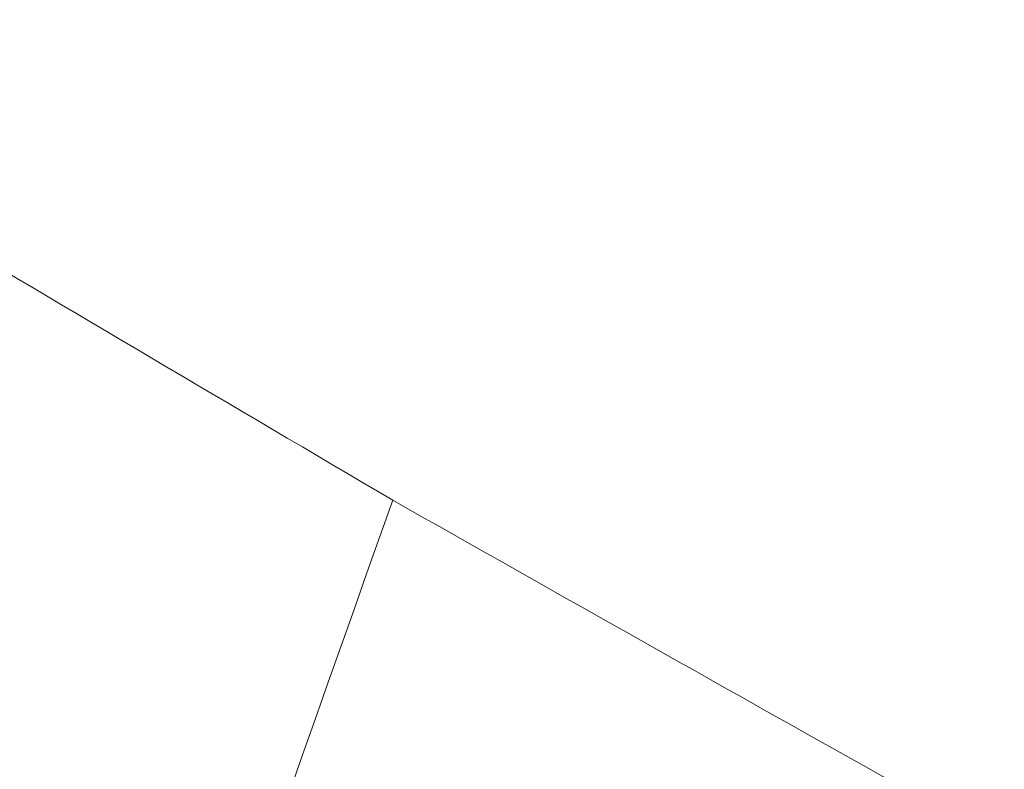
# Model space of a CAD drawing. Header units: millimetres. Extents: x 8 to 587, y 12 to 540.
# Tile 64 of 256: x 525.99 to 526.261, y 122.305 to 122.511. Entities that reach past the tile are written whole.
import ezdxf

# ---------------------------------------------------------------- set-up
doc = ezdxf.new("R2010")
doc.units = ezdxf.units.MM

msp = doc.modelspace()

# ---------------------------------------------------------------- linework, layer by layer
at = {"color": 252, "linetype": 'Continuous', "lineweight": 0}
for points, knots in [([(521.08296, 129.38962), (521.08843, 129.35243), (521.09937, 129.27796), (521.12067, 129.1592), (521.14537, 129.03609), (521.17073, 128.92207), (521.1954, 128.81912), (521.22183, 128.71459), (521.25421, 128.59407), (521.29343, 128.45728), (521.33552, 128.31886), (521.38566, 128.16275), (521.43932, 128.00542), (521.49625, 127.84758), (521.54955, 127.70633), (521.60526, 127.56487), (521.66332, 127.4235), (521.7341, 127.25793), (521.8185, 127.06994), (521.9191, 126.85817), (522.02512, 126.647), (522.13652, 126.43692), (522.25213, 126.2301), (522.37164, 126.02707), (522.49538, 125.82716), (522.62272, 125.63133), (522.75367, 125.43945), (522.88201, 125.26005), (523.00724, 125.09243), (523.14258, 124.91833), (523.29458, 124.73153), (523.46406, 124.53365), (523.63763, 124.34096), (523.81522, 124.1534), (523.99678, 123.97093), (524.18214, 123.79357), (524.37126, 123.62126), (524.56409, 123.45399), (524.79271, 123.26517), (525.04151, 123.07201), (525.31139, 122.87624), (525.56774, 122.70182), (525.82798, 122.53504), (526.00464, 122.431), (526.09304, 122.37893)], [0, 0, 0, 0, 0.01517, 0.030373, 0.045577, 0.060749, 0.071134, 0.081519, 0.09664, 0.111786, 0.126935, 0.142061, 0.162608, 0.177864, 0.193128, 0.208386, 0.22389, 0.239395, 0.262976, 0.286559, 0.311137, 0.335843, 0.36055, 0.385588, 0.410627, 0.435958, 0.461291, 0.486691, 0.5089, 0.531109, 0.560868, 0.590634, 0.620395, 0.650546, 0.680703, 0.710855, 0.741357, 0.771864, 0.802367, 0.848252, 0.886127, 0.924065, 0.962002, 1, 1, 1, 1]), ([(526.09304, 122.37893), (526.18572, 122.32652), (526.3711, 122.22169), (526.65391, 122.07631), (526.93987, 121.93989), (527.22982, 121.81318), (527.52344, 121.69631), (527.81913, 121.59033), (528.11579, 121.49578), (528.39812, 121.41718), (528.66693, 121.35262), (528.92162, 121.30072), (529.17664, 121.25845), (529.43138, 121.2264), (529.67596, 121.20593), (529.91009, 121.19622), (530.13336, 121.19654), (530.35432, 121.20714), (530.57199, 121.22869), (530.77352, 121.25999), (530.9589, 121.29947), (531.12818, 121.34553), (531.27943, 121.39681), (531.41324, 121.45129), (531.53051, 121.50689), (531.64293, 121.56887), (531.75075, 121.63797), (531.85309, 121.71481), (531.94893, 121.79974), (532.03647, 121.89207), (532.11457, 121.99166), (532.17826, 122.09238), (532.22865, 122.19276), (532.26739, 122.29132), (532.29764, 122.39564), (532.31829, 122.50568), (532.32871, 122.62106), (532.32817, 122.72784), (532.32059, 122.82436), (532.31168, 122.88145), (532.30722, 122.90999)], [0, 0, 0, 0, 0.039521, 0.079055, 0.118588, 0.158108, 0.197923, 0.237738, 0.277003, 0.316268, 0.349653, 0.383063, 0.416475, 0.449875, 0.483252, 0.512936, 0.542654, 0.572374, 0.602075, 0.631743, 0.656419, 0.681104, 0.705776, 0.724684, 0.74361, 0.762531, 0.781434, 0.800834, 0.820289, 0.83975, 0.859182, 0.878562, 0.89461, 0.910672, 0.926717, 0.9434, 0.960104, 0.976786, 0.988393, 1, 1, 1, 1])]:
    msp.add_open_spline(points, degree=3, knots=knots, dxfattribs=at)
msp.add_open_spline([(525.88492, 121.1757), (525.87856, 121.36305), (525.86583, 121.73777), (526.0173, 122.16521), (526.09304, 122.37893)], degree=3, dxfattribs=at)

doc.saveas('drawing.dxf')
